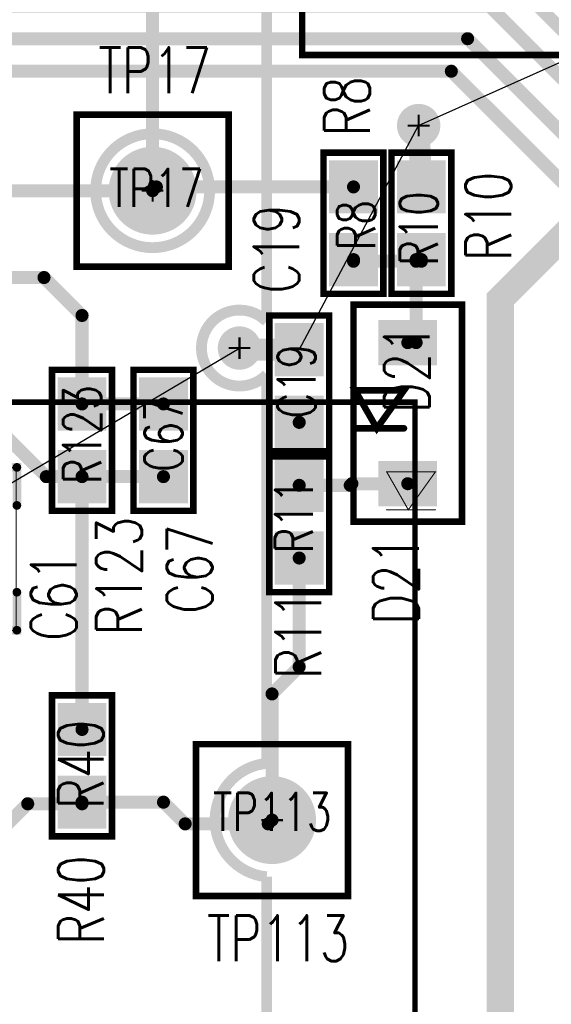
# Model space of a CAD drawing. Extents: x -7.2 to 18.3, y -5.6 to 10.9.
# Tile 61 of 112: x 7.353 to 7.842, y 1.25 to 2.157. Entities that reach past the tile are written whole.
import ezdxf
from ezdxf.enums import TextEntityAlignment as Align

# ---------------------------------------------------------------- set-up
doc = ezdxf.new("R2010")
doc.units = 0
for name, pattern in [('SIG_100', [2, 1, 1]), ('SIG_101', [2, 1, 1]), ('SIG_153', [2, 1, 1]), ('SIG_16', [2, 1, 1]), ('SIG_163', [2, 1, 1]), ('SIG_164', [2, 1, 1]), ('SIG_19', [2, 1, 1]), ('SIG_197', [2, 1, 1]), ('SIG_199', [2, 1, 1]), ('SIG_213', [2, 1, 1]), ('SIG_214', [2, 1, 1]), ('SIG_60', [2, 1, 1]), ('SIG_61', [2, 1, 1])]:
    doc.linetypes.add(name, pattern=pattern)
for name, color, linetype in [('2D_LINE_100', 2, 'CONTINUOUS'), ('DRIL_NPLTE_THRU_01', 16, 'CONTINUOUS'), ('DRIL_NPLTE_THRU_03', 146, 'CONTINUOUS'), ('DRIL_NPLTE_THRU_04', 176, 'CONTINUOUS'), ('DRIL_PLTE_THRU_01', 16, 'CONTINUOUS'), ('DRIL_PLTE_THRU_03', 146, 'CONTINUOUS'), ('DRIL_PLTE_THRU_04', 176, 'CONTINUOUS'), ('DRIL_SYMBOL', 254, 'CONTINUOUS'), ('LINK_00', 2, 'CONTINUOUS'), ('PADS_BOT', 5, 'CONTINUOUS'), ('PADS_INNER', 1, 'CONTINUOUS'), ('PADS_TOP', 1, 'CONTINUOUS'), ('PADS_XR_131', 3, 'CONTINUOUS'), ('PADS_XR_132', 6, 'CONTINUOUS'), ('PADS_XR_133', 254, 'CONTINUOUS'), ('PART_NAME_123', 255, 'CONTINUOUS'), ('PART_NAME_129', 2, 'CONTINUOUS'), ('PART_TOP_2DLINE_123', 255, 'CONTINUOUS'), ('PART_TOP_2DLINE_129', 2, 'CONTINUOUS'), ('POUR_OUTLINE_03', 130, 'CONTINUOUS'), ('POUR_VOID_03', 130, 'CONTINUOUS'), ('TRACE_01', 1, 'CONTINUOUS'), ('TRACE_04', 5, 'CONTINUOUS'), ('VIAPTS', 56, 'CONTINUOUS')]:
    doc.layers.add(name, color=color, linetype=linetype)
doc.styles.add('W0$001', font='simplex', dxfattribs={"width": 0.75})
doc.styles.add('W0$006', font='simplex', dxfattribs={"width": 0.75})

# ---------------------------------------------------------------- blocks, each defined once
blk = doc.blocks.new('SMOOTH_0$005')
at = {"const_width": 0.0025}
blk.add_lwpolyline([(-0.00125, 0, 1), (0.00125, 0, 1)], format="xyb", close=True, dxfattribs=at)
blk = doc.blocks.new('DRAWING_291')
at = {"layer": '2D_LINE_100', "const_width": 0.005}
blk.add_lwpolyline([(-0.13, 0.175), (2.96646, 0.175), (2.96646, -1.82), (-0.13, -1.82)], close=True, dxfattribs=at)
at = {"layer": '2D_LINE_100'}
blk.add_blockref('SMOOTH_0$005', (2.96646, 0.175), dxfattribs=at)
blk = doc.blocks.new('POUR_VOID_10')
at = {"layer": 'POUR_VOID_03', "const_width": 0.01}
blk.add_lwpolyline([(-12.4079, -17.4123, 1), (-12.3029, -17.4123, 1)], format="xyb", close=True, dxfattribs=at)
blk = doc.blocks.new('POUR_OUTLINE_1')
at = {"layer": 'POUR_OUTLINE_03', "const_width": 0.01}
blk.add_lwpolyline([(-12.2503, -18.4062), (-12.2503, -18.04457, -0.910642), (-12.2503, -17.94003), (-12.2503, -17.58169, -2.463858), (-12.2503, -17.53291), (-12.2503, -16.6622)], format="xyb", dxfattribs=at)
blk.add_blockref('POUR_VOID_10', (0, 0))
blk = doc.blocks.new('POUR_HEADER_0')
blk.add_blockref('POUR_OUTLINE_1', (16.9203, 12.3322))
blk = doc.blocks.new('SMOOTH_0$006')
at = {"const_width": 0.003}
blk.add_lwpolyline([(-0.0015, 0, 1), (0.0015, 0, 1)], format="xyb", close=True, dxfattribs=at)
blk = doc.blocks.new('SMOOTH_0$001')
at = {"const_width": 0.0005}
blk.add_lwpolyline([(-0.00025, 0, 1), (0.00025, 0, 1)], format="xyb", close=True, dxfattribs=at)
blk = doc.blocks.new('PART_BODY_TOP_339')
at = {"layer": 'PART_TOP_2DLINE_123', "const_width": 0.006}
blk.add_lwpolyline([(-0.065, -0.02756), (0.065, -0.02756), (0.065, 0.02756), (-0.065, 0.02756)], close=True, dxfattribs=at)
at = {"layer": 'PART_TOP_2DLINE_129', "const_width": 0.001}
blk.add_lwpolyline([(-0.065, -0.03), (0.065, -0.03), (0.065, 0.02756), (-0.065, 0.02756)], close=True, dxfattribs=at)
at = {"layer": 'PART_TOP_2DLINE_123'}
for p in [(-0.065, 0.02756), (0.065, 0.02756), (-0.065, -0.02756), (0.065, -0.02756)]:
    blk.add_blockref('SMOOTH_0$006', p, dxfattribs=at)
at = {"layer": 'PART_TOP_2DLINE_129'}
for p in [(-0.065, 0.02756), (0.065, 0.02756), (-0.065, -0.03), (0.065, -0.03)]:
    blk.add_blockref('SMOOTH_0$001', p, dxfattribs=at)
blk = doc.blocks.new('DRIL_HOLE_0')
blk.add_lwpolyline([(0, 0, 1), (0, 0, 1)], format="xyb", close=True)
blk = doc.blocks.new('PAD_1')
blk.add_lwpolyline([(0, 0, 1), (0, 0, 1)], format="xyb", close=True)
blk = doc.blocks.new('PAD_46')
at = {"const_width": 0.045}
blk.add_lwpolyline([(-0.0245, 0), (0.0245, 0)], dxfattribs=at)
blk = doc.blocks.new('PAD_47')
at = {"const_width": 0.039}
blk.add_lwpolyline([(-0.0215, 0), (0.0215, 0)], dxfattribs=at)
blk = doc.blocks.new('STK_TOP_14')
at = {"layer": 'DRIL_PLTE_THRU_01'}
blk.add_blockref('DRIL_HOLE_0', (0, 0), dxfattribs=at)
at = {"layer": 'DRIL_PLTE_THRU_03'}
blk.add_blockref('DRIL_HOLE_0', (0, 0), dxfattribs=at)
at = {"layer": 'DRIL_PLTE_THRU_04'}
blk.add_blockref('DRIL_HOLE_0', (0, 0), dxfattribs=at)
at = {"layer": 'PADS_BOT'}
blk.add_blockref('PAD_1', (0, 0), dxfattribs=at)
at = {"layer": 'PADS_INNER'}
blk.add_blockref('PAD_1', (0, 0), dxfattribs=at)
at = {"layer": 'PADS_TOP'}
blk.add_blockref('PAD_47', (0, 0), dxfattribs=at)
at = {"layer": 'PADS_XR_131'}
blk.add_blockref('PAD_46', (0, 0), dxfattribs=at)
at = {"layer": 'PADS_XR_133'}
blk.add_blockref('PAD_47', (0, 0), dxfattribs=at)
blk = doc.blocks.new('SYM_TOP_12')
for name, p in [('PART_BODY_TOP_339', (0, 0)), ('STK_TOP_14', (-0.0335, 0)), ('STK_TOP_14', (0.0335, 0))]:
    blk.add_blockref(name, p)
blk = doc.blocks.new('PART_TOP_40')
blk.add_blockref('SYM_TOP_12', (0, 0))
at = {"layer": 'PART_NAME_123', "style": 'W0$006', "width": 0.75}
blk.add_text('C19', height=0.042, rotation=180, dxfattribs=at).set_placement((-0.0851, 0.0001))
at = {"layer": 'PART_NAME_129', "style": 'W0$001', "width": 0.75}
blk.add_text('C19', height=0.035, rotation=180, dxfattribs=at).set_placement((0.0299, 0.0151))
blk = doc.blocks.new('PART_BODY_TOP_363')
at = {"layer": 'PART_TOP_2DLINE_123', "const_width": 0.006}
blk.add_lwpolyline([(-0.065, -0.02756), (0.065, -0.02756), (0.065, 0.02756), (-0.065, 0.02756)], close=True, dxfattribs=at)
at = {"layer": 'PART_TOP_2DLINE_129', "const_width": 0.001}
blk.add_lwpolyline([(-0.065, -0.03), (0.065, -0.03), (0.065, 0.02756), (-0.065, 0.02756)], close=True, dxfattribs=at)
at = {"layer": 'PART_TOP_2DLINE_123'}
for p in [(-0.065, 0.02756), (0.065, 0.02756), (-0.065, -0.02756), (0.065, -0.02756)]:
    blk.add_blockref('SMOOTH_0$006', p, dxfattribs=at)
at = {"layer": 'PART_TOP_2DLINE_129'}
for p in [(-0.065, 0.02756), (0.065, 0.02756), (-0.065, -0.03), (0.065, -0.03)]:
    blk.add_blockref('SMOOTH_0$001', p, dxfattribs=at)
blk = doc.blocks.new('SYM_TOP_36')
for name, p in [('PART_BODY_TOP_363', (0, 0)), ('STK_TOP_14', (-0.0335, 0)), ('STK_TOP_14', (0.0335, 0))]:
    blk.add_blockref(name, p)
blk = doc.blocks.new('PART_TOP_64')
blk.add_blockref('SYM_TOP_36', (0, 0))
at = {"layer": 'PART_NAME_123', "style": 'W0$006', "width": 0.75}
blk.add_text('R8', height=0.042, rotation=180, dxfattribs=at).set_placement((-0.0801, 0.0151))
at = {"layer": 'PART_NAME_129', "style": 'W0$001', "width": 0.75}
blk.add_text('R8', height=0.035, rotation=180, dxfattribs=at).set_placement((0.0249, 0.0201))
blk = doc.blocks.new('PART_TOP_66')
blk.add_blockref('SYM_TOP_36', (0, 0))
at = {"layer": 'PART_NAME_123', "style": 'W0$006', "width": 0.75}
blk.add_text('R40', height=0.042, dxfattribs=at).set_placement((-0.1649, -0.0201))
at = {"layer": 'PART_NAME_129', "style": 'W0$001', "width": 0.75}
blk.add_text('R40', height=0.042, dxfattribs=at).set_placement((-0.0399, -0.0199))
blk = doc.blocks.new('PART_TOP_158')
blk.add_blockref('SYM_TOP_12', (0, 0))
at = {"layer": 'PART_NAME_123', "style": 'W0$006', "width": 0.75}
blk.add_text('C67', height=0.042, rotation=180, dxfattribs=at).set_placement((0.1599, 0.0451))
at = {"layer": 'PART_NAME_129', "style": 'W0$001', "width": 0.75}
blk.add_text('C67', height=0.035, rotation=180, dxfattribs=at).set_placement((-0.0051, 0.0001), align=Align.MIDDLE_CENTER)
blk = doc.blocks.new('SMOOTH_0$008')
at = {"const_width": 0.004}
blk.add_lwpolyline([(-0.002, 0, 1), (0.002, 0, 1)], format="xyb", close=True, dxfattribs=at)
blk = doc.blocks.new('PART_BODY_TOP_371')
at = {"layer": 'PART_TOP_2DLINE_123', "const_width": 0.008}
for points in [[(-0.04, -0.04), (-0.075, -0.04), (-0.075, 0.04), (-0.04, 0.04)], [(0.04, 0.04), (0.075, 0.04), (0.075, -0.04), (0.04, -0.04)]]:
    blk.add_lwpolyline(points, dxfattribs=at)
at = {"layer": 'PART_TOP_2DLINE_129', "const_width": 0.001}
blk.add_lwpolyline([(0.0752, 0.03937), (0.0752, -0.03937), (-0.0748, -0.03937), (-0.0748, 0.03937)], close=True, dxfattribs=at)
at = {"layer": 'PART_TOP_2DLINE_123'}
for p in [(-0.075, 0.04), (-0.04, 0.04), (0.04, 0.04), (0.075, 0.04), (-0.075, -0.04), (-0.04, -0.04), (0.04, -0.04), (0.075, -0.04)]:
    blk.add_blockref('SMOOTH_0$008', p, dxfattribs=at)
at = {"layer": 'PART_TOP_2DLINE_129'}
for p in [(-0.0748, 0.03937), (0.0752, 0.03937), (-0.0748, -0.03937), (0.0752, -0.03937)]:
    blk.add_blockref('SMOOTH_0$001', p, dxfattribs=at)
blk = doc.blocks.new('PAD_90')
at = {"const_width": 0.057}
blk.add_lwpolyline([(-0.033, 0), (0.033, 0)], dxfattribs=at)
blk = doc.blocks.new('PAD_91')
at = {"const_width": 0.051}
blk.add_lwpolyline([(-0.03, 0), (0.03, 0)], dxfattribs=at)
blk = doc.blocks.new('STK_TOP_54')
at = {"layer": 'DRIL_PLTE_THRU_01'}
blk.add_blockref('DRIL_HOLE_0', (0, 0), dxfattribs=at)
at = {"layer": 'DRIL_PLTE_THRU_03'}
blk.add_blockref('DRIL_HOLE_0', (0, 0), dxfattribs=at)
at = {"layer": 'DRIL_PLTE_THRU_04'}
blk.add_blockref('DRIL_HOLE_0', (0, 0), dxfattribs=at)
at = {"layer": 'PADS_BOT'}
blk.add_blockref('PAD_1', (0, 0), dxfattribs=at)
at = {"layer": 'PADS_INNER'}
blk.add_blockref('PAD_1', (0, 0), dxfattribs=at)
at = {"layer": 'PADS_TOP', "rotation": 90}
blk.add_blockref('PAD_91', (0, 0), dxfattribs=at)
at = {"layer": 'PADS_XR_131', "rotation": 90}
blk.add_blockref('PAD_90', (0, 0), dxfattribs=at)
at = {"layer": 'PADS_XR_133', "rotation": 90}
blk.add_blockref('PAD_91', (0, 0), dxfattribs=at)
blk = doc.blocks.new('SYM_TOP_44')
for name, p in [('STK_TOP_54', (-0.04, 0)), ('STK_TOP_54', (0.04, 0)), ('PART_BODY_TOP_371', (0, 0))]:
    blk.add_blockref(name, p)
blk = doc.blocks.new('PART_TOP_182')
blk.add_blockref('SYM_TOP_44', (0, 0))
at = {"layer": 'PART_NAME_123', "style": 'W0$006', "width": 0.75}
blk.add_text('C61', height=0.042, rotation=180, dxfattribs=at).set_placement((0.0849, 0.095))
at = {"layer": 'PART_NAME_129', "style": 'W0$001', "width": 0.75}
blk.add_text('C61', height=0.035, rotation=-180, dxfattribs=at).set_placement((-0.0301, -0.0199), align=Align.TOP_RIGHT)
blk = doc.blocks.new('PART_BODY_TOP_373')
at = {"layer": 'PART_TOP_2DLINE_123', "const_width": 0.006}
for points in [[(-0.1, 0.05), (-0.1, -0.05), (0.1, -0.05), (0.1, 0.05)], [(-0.021, -0.0485), (-0.021, -0.0035), (0.014, -0.0285)]]:
    blk.add_lwpolyline(points, close=True, dxfattribs=at)
blk.add_lwpolyline([(0.014, -0.0485), (0.014, -0.0035)], dxfattribs=at)
at = {"layer": 'PART_TOP_2DLINE_129', "const_width": 0.001}
for points in [[(-0.1, 0.05), (-0.1, -0.05), (0.1, -0.05), (0.1, 0.05)], [(0.054, -0.0195), (0.054, 0.0255), (0.089, 0.0005)]]:
    blk.add_lwpolyline(points, close=True, dxfattribs=at)
blk.add_lwpolyline([(0.089, -0.0195), (0.089, 0.0255)], dxfattribs=at)
at = {"layer": 'PART_TOP_2DLINE_123'}
for p in [(-0.1, 0.05), (0.1, 0.05), (-0.021, -0.0035), (0.014, -0.0035), (0.014, -0.0285), (-0.1, -0.05), (-0.021, -0.0485), (0.014, -0.0485), (0.1, -0.05)]:
    blk.add_blockref('SMOOTH_0$006', p, dxfattribs=at)
at = {"layer": 'PART_TOP_2DLINE_129'}
for p in [(-0.1, 0.05), (0.1, 0.05), (0.054, 0.0255), (0.089, 0.0255), (0.089, 0.0005), (0.054, -0.0195), (0.089, -0.0195), (-0.1, -0.05), (0.1, -0.05)]:
    blk.add_blockref('SMOOTH_0$001', p, dxfattribs=at)
blk = doc.blocks.new('PAD_94')
at = {"const_width": 0.042}
blk.add_lwpolyline([(-0.027, 0), (0.027, 0)], dxfattribs=at)
blk = doc.blocks.new('PAD_95')
at = {"const_width": 0.036}
blk.add_lwpolyline([(-0.024, 0), (0.024, 0)], dxfattribs=at)
blk = doc.blocks.new('STK_TOP_56')
at = {"layer": 'DRIL_NPLTE_THRU_01'}
blk.add_blockref('DRIL_HOLE_0', (0, 0), dxfattribs=at)
at = {"layer": 'DRIL_NPLTE_THRU_03'}
blk.add_blockref('DRIL_HOLE_0', (0, 0), dxfattribs=at)
at = {"layer": 'DRIL_NPLTE_THRU_04'}
blk.add_blockref('DRIL_HOLE_0', (0, 0), dxfattribs=at)
at = {"layer": 'PADS_BOT'}
blk.add_blockref('PAD_1', (0, 0), dxfattribs=at)
at = {"layer": 'PADS_INNER'}
blk.add_blockref('PAD_1', (0, 0), dxfattribs=at)
at = {"layer": 'PADS_TOP', "rotation": 90}
blk.add_blockref('PAD_95', (0, 0), dxfattribs=at)
at = {"layer": 'PADS_XR_131', "rotation": 90}
blk.add_blockref('PAD_94', (0, 0), dxfattribs=at)
at = {"layer": 'PADS_XR_133', "rotation": 90}
blk.add_blockref('PAD_95', (0, 0), dxfattribs=at)
blk = doc.blocks.new('SYM_TOP_46')
for name, p in [('PART_BODY_TOP_373', (0, 0)), ('STK_TOP_56', (-0.065, 0)), ('STK_TOP_56', (0.065, 0))]:
    blk.add_blockref(name, p)
blk = doc.blocks.new('PART_TOP_197')
blk.add_blockref('SYM_TOP_46', (0, 0))
at = {"layer": 'PART_NAME_123', "style": 'W0$006', "width": 0.75}
blk.add_text('D21', height=0.042, rotation=180, dxfattribs=at).set_placement((0.1949, 0.0101))
at = {"layer": 'PART_NAME_129', "style": 'W0$001', "width": 0.75}
blk.add_text('D21', height=0.042, rotation=180, dxfattribs=at).set_placement((-0.0001, 0.0201))
blk = doc.blocks.new('PART_TOP_274')
blk.add_blockref('SYM_TOP_36', (0, 0))
at = {"layer": 'PART_NAME_123', "style": 'W0$006', "width": 0.75}
blk.add_text('R10', height=0.042, rotation=180, dxfattribs=at).set_placement((0.0349, 0.0826))
at = {"layer": 'PART_NAME_129', "style": 'W0$001', "width": 0.75}
blk.add_text('R10', height=0.035, rotation=180, dxfattribs=at).set_placement((0.0049, -0.0024), align=Align.MIDDLE_CENTER)
blk = doc.blocks.new('PART_TOP_277')
blk.add_blockref('SYM_TOP_36', (0, 0))
at = {"layer": 'PART_NAME_123', "style": 'W0$006', "width": 0.75}
blk.add_text('R11', height=0.042, rotation=180, dxfattribs=at).set_placement((0.1449, 0.0201))
at = {"layer": 'PART_NAME_129', "style": 'W0$001', "width": 0.75}
blk.add_text('R11', height=0.035, rotation=180, dxfattribs=at).set_placement((-0.0051, -0.0049), align=Align.MIDDLE_CENTER)
blk = doc.blocks.new('PART_TOP_281')
blk.add_blockref('SYM_TOP_36', (0, 0))
at = {"layer": 'PART_NAME_123', "style": 'W0$006', "width": 0.75}
blk.add_text('R123', height=0.042, rotation=180, dxfattribs=at).set_placement((0.1799, 0.0551))
at = {"layer": 'PART_NAME_129', "style": 'W0$001', "width": 0.75}
blk.add_text('R123', height=0.035, rotation=180, dxfattribs=at).set_placement((-0.0051, 0.0001), align=Align.MIDDLE_CENTER)
blk = doc.blocks.new('PART_BODY_TOP_358')
at = {"layer": 'PART_TOP_2DLINE_123', "const_width": 0.006}
blk.add_lwpolyline([(-0.07, -0.07), (-0.07, 0.07), (0.07, 0.07), (0.07, -0.07)], close=True, dxfattribs=at)
at = {"layer": 'PART_TOP_2DLINE_129', "const_width": 0.001}
blk.add_lwpolyline([(-0.07, -0.07), (-0.07, 0.07), (0.07, 0.07), (0.07, -0.07)], close=True, dxfattribs=at)
at = {"layer": 'PART_TOP_2DLINE_123'}
for p in [(-0.07, 0.07), (0.07, 0.07), (-0.07, -0.07), (0.07, -0.07)]:
    blk.add_blockref('SMOOTH_0$006', p, dxfattribs=at)
at = {"layer": 'PART_TOP_2DLINE_129'}
for p in [(-0.07, 0.07), (0.07, 0.07), (-0.07, -0.07), (0.07, -0.07)]:
    blk.add_blockref('SMOOTH_0$001', p, dxfattribs=at)
blk = doc.blocks.new('DRIL_SYMBOL_0$04')
at = {"layer": 'DRIL_SYMBOL', "const_width": 0.002}
for points in [[(0, -0.01), (0, 0.01)], [(-0.01, 0), (0.01, 0)]]:
    blk.add_lwpolyline(points, dxfattribs=at)
blk = doc.blocks.new('DRIL_HOLE_0$04')
at = {"const_width": 0.02}
blk.add_lwpolyline([(-0.01, 0, 1), (0.01, 0, 1)], format="xyb", close=True, dxfattribs=at)
blk.add_blockref('DRIL_SYMBOL_0$04', (0, 0))
blk = doc.blocks.new('PAD_55')
at = {"const_width": 0.0375}
blk.add_lwpolyline([(0, -0.01875, 1), (0, 0.01875, 1)], format="xyb", close=True, dxfattribs=at)
blk = doc.blocks.new('PAD_58')
at = {"const_width": 0.0405}
blk.add_lwpolyline([(0, -0.02025, 1), (0, 0.02025, 1)], format="xyb", close=True, dxfattribs=at)
blk = doc.blocks.new('STK_TOP_36')
at = {"layer": 'DRIL_PLTE_THRU_01'}
blk.add_blockref('DRIL_HOLE_0$04', (0, 0), dxfattribs=at)
at = {"layer": 'DRIL_PLTE_THRU_03'}
blk.add_blockref('DRIL_HOLE_0$04', (0, 0), dxfattribs=at)
at = {"layer": 'DRIL_PLTE_THRU_04'}
blk.add_blockref('DRIL_HOLE_0$04', (0, 0), dxfattribs=at)
at = {"layer": 'PADS_BOT'}
blk.add_blockref('PAD_55', (0, 0), dxfattribs=at)
at = {"layer": 'PADS_INNER'}
blk.add_blockref('PAD_55', (0, 0), dxfattribs=at)
at = {"layer": 'PADS_TOP'}
blk.add_blockref('PAD_55', (0, 0), dxfattribs=at)
at = {"layer": 'PADS_XR_131'}
blk.add_blockref('PAD_58', (0, 0), dxfattribs=at)
at = {"layer": 'PADS_XR_132'}
blk.add_blockref('PAD_58', (0, 0), dxfattribs=at)
blk = doc.blocks.new('SYM_TOP_31')
for name in ['PART_BODY_TOP_358', 'STK_TOP_36']:
    blk.add_blockref(name, (0, 0))
blk = doc.blocks.new('PART_TOP_379')
blk.add_blockref('SYM_TOP_31', (0, 0))
at = {"layer": 'PART_NAME_123', "style": 'W0$006', "width": 0.75}
blk.add_text('TP113', height=0.042, rotation=90, dxfattribs=at).set_placement((0.1299, -0.0599))
at = {"layer": 'PART_NAME_129', "style": 'W0$001', "width": 0.75}
blk.add_text('TP113', height=0.035, rotation=90, dxfattribs=at).set_placement((0.0099, 0.0001), align=Align.CENTER)
blk = doc.blocks.new('PART_TOP_447')
blk.add_blockref('SYM_TOP_31', (0, 0))
at = {"layer": 'PART_NAME_123', "style": 'W0$006', "width": 0.75}
blk.add_text('TP17', height=0.042, rotation=90, dxfattribs=at).set_placement((-0.09, -0.0499))
at = {"layer": 'PART_NAME_129', "style": 'W0$001', "width": 0.75}
blk.add_text('TP17', height=0.035, rotation=90, dxfattribs=at).set_placement((0.0149, -0.0399))
blk = doc.blocks.new('PART_BODY_TOP_431')
at = {"layer": 'PART_TOP_2DLINE_123', "const_width": 0.006}
for points in [[(0.31496, 0.407), (0.31496, 0.47244), (-0.31496, 0.47244), (-0.31496, 0.406)], [(-0.31496, 0.405), (-0.31496, -0.47244), (0.31496, -0.47244), (0.31496, 0.41)]]:
    blk.add_lwpolyline(points, dxfattribs=at)
at = {"layer": 'PART_TOP_2DLINE_129', "const_width": 0.001}
blk.add_lwpolyline([(-0.31496, 0.47244), (0.31496, 0.47244), (0.31496, -0.47244), (-0.31496, -0.47244)], close=True, dxfattribs=at)
at = {"layer": 'PART_TOP_2DLINE_123'}
for p in [(-0.31496, 0.47244), (0.31496, 0.47244), (-0.31496, 0.406), (0.31496, 0.41), (0.31496, 0.407), (-0.31496, 0.405), (-0.31496, -0.47244), (0.31496, -0.47244)]:
    blk.add_blockref('SMOOTH_0$006', p, dxfattribs=at)
at = {"layer": 'PART_TOP_2DLINE_129'}
for p in [(-0.31496, 0.47244), (0.31496, 0.47244), (-0.31496, -0.47244), (0.31496, -0.47244)]:
    blk.add_blockref('SMOOTH_0$001', p, dxfattribs=at)
blk = doc.blocks.new('DRIL_SYMBOL_0$0511811024')
at = {"layer": 'DRIL_SYMBOL', "const_width": 0.002}
for points in [[(0, -0.01), (0, 0.01)], [(-0.01, 0), (0.01, 0)]]:
    blk.add_lwpolyline(points, dxfattribs=at)
blk = doc.blocks.new('DRIL_HOLE_0$0511811024')
at = {"const_width": 0.02559}
blk.add_lwpolyline([(-0.0128, 0, 1), (0.0128, 0, 1)], format="xyb", close=True, dxfattribs=at)
blk.add_blockref('DRIL_SYMBOL_0$0511811024', (0, 0))
blk = doc.blocks.new('PAD_174')
at = {"const_width": 0.03937}
blk.add_lwpolyline([(0, -0.01969, 1), (0, 0.01969, 1)], format="xyb", close=True, dxfattribs=at)
blk = doc.blocks.new('PAD_179')
at = {"const_width": 0.0455}
blk.add_lwpolyline([(0, -0.02275, 1), (0, 0.02275, 1)], format="xyb", close=True, dxfattribs=at)
blk = doc.blocks.new('STK_TOP_107')
at = {"layer": 'DRIL_PLTE_THRU_01'}
blk.add_blockref('DRIL_HOLE_0$0511811024', (0, 0), dxfattribs=at)
at = {"layer": 'DRIL_PLTE_THRU_03'}
blk.add_blockref('DRIL_HOLE_0$0511811024', (0, 0), dxfattribs=at)
at = {"layer": 'DRIL_PLTE_THRU_04'}
blk.add_blockref('DRIL_HOLE_0$0511811024', (0, 0), dxfattribs=at)
at = {"layer": 'PADS_BOT'}
blk.add_blockref('PAD_174', (0, 0), dxfattribs=at)
at = {"layer": 'PADS_INNER'}
blk.add_blockref('PAD_174', (0, 0), dxfattribs=at)
at = {"layer": 'PADS_TOP'}
blk.add_blockref('PAD_174', (0, 0), dxfattribs=at)
at = {"layer": 'PADS_XR_131'}
blk.add_blockref('PAD_179', (0, 0), dxfattribs=at)
at = {"layer": 'PADS_XR_132'}
blk.add_blockref('PAD_179', (0, 0), dxfattribs=at)
blk = doc.blocks.new('DRIL_SYMBOL_0$031496063')
at = {"layer": 'DRIL_SYMBOL', "const_width": 0.002}
for points in [[(0, -0.01), (0, 0.01)], [(-0.01, 0), (0.01, 0)]]:
    blk.add_lwpolyline(points, dxfattribs=at)
blk = doc.blocks.new('DRIL_HOLE_0$031496063')
at = {"const_width": 0.01575}
blk.add_lwpolyline([(-0.00787, 0, 1), (0.00787, 0, 1)], format="xyb", close=True, dxfattribs=at)
blk.add_blockref('DRIL_SYMBOL_0$031496063', (0, 0))
blk = doc.blocks.new('PAD_180')
at = {"const_width": 0.02953}
blk.add_lwpolyline([(0, -0.01476, 1), (0, 0.01476, 1)], format="xyb", close=True, dxfattribs=at)
blk = doc.blocks.new('PAD_183')
at = {"const_width": 0.0315}
blk.add_lwpolyline([(0, -0.01575, 1), (0, 0.01575, 1)], format="xyb", close=True, dxfattribs=at)
blk = doc.blocks.new('STK_TOP_108')
at = {"layer": 'DRIL_PLTE_THRU_01'}
blk.add_blockref('DRIL_HOLE_0$031496063', (0, 0), dxfattribs=at)
at = {"layer": 'DRIL_PLTE_THRU_03'}
blk.add_blockref('DRIL_HOLE_0$031496063', (0, 0), dxfattribs=at)
at = {"layer": 'DRIL_PLTE_THRU_04'}
blk.add_blockref('DRIL_HOLE_0$031496063', (0, 0), dxfattribs=at)
at = {"layer": 'PADS_BOT'}
blk.add_blockref('PAD_180', (0, 0), dxfattribs=at)
at = {"layer": 'PADS_INNER'}
blk.add_blockref('PAD_180', (0, 0), dxfattribs=at)
at = {"layer": 'PADS_TOP'}
blk.add_blockref('PAD_180', (0, 0), dxfattribs=at)
at = {"layer": 'PADS_XR_131'}
blk.add_blockref('PAD_183', (0, 0), dxfattribs=at)
at = {"layer": 'PADS_XR_132'}
blk.add_blockref('PAD_183', (0, 0), dxfattribs=at)
blk = doc.blocks.new('SYM_TOP_104')
for name, p in [('PART_BODY_TOP_431', (0, 0)), ('STK_TOP_108', (-0.1128, 0.4)), ('STK_TOP_108', (-0.0378, 0.4)), ('STK_TOP_108', (0.0372, 0.4)), ('STK_TOP_108', (0.1122, 0.4)), ('STK_TOP_107', (-0.25, 0.1)), ('STK_TOP_107', (0.25, 0.1)), ('STK_TOP_107', (-0.25, 0)), ('STK_TOP_107', (0.25, 0)), ('STK_TOP_107', (-0.25, -0.1)), ('STK_TOP_107', (0.25, -0.1))]:
    blk.add_blockref(name, p)
blk = doc.blocks.new('PART_TOP_591')
blk.add_blockref('SYM_TOP_104', (0, 0))
at = {"layer": 'PART_NAME_123', "style": 'W0$006', "width": 0.75}
blk.add_text('U21', height=0.042, rotation=90, dxfattribs=at).set_placement((0.3499, 0.4199), align=Align.MIDDLE_CENTER)
at = {"layer": 'PART_NAME_129', "style": 'W0$001', "width": 0.75}
blk.add_text('U21', height=0.14, rotation=90, dxfattribs=at).set_placement((0, 0), align=Align.MIDDLE_CENTER)
blk = doc.blocks.new('SMOOTH_0$02')
at = {"const_width": 0.01}
blk.add_lwpolyline([(-0.005, 0, 1), (0.005, 0, 1)], format="xyb", close=True, dxfattribs=at)
blk = doc.blocks.new('SMOOTH_0$025')
at = {"const_width": 0.0125}
blk.add_lwpolyline([(-0.00625, 0, 1), (0.00625, 0, 1)], format="xyb", close=True, dxfattribs=at)
blk = doc.blocks.new('SMOOTH_0$012')
at = {"const_width": 0.006}
blk.add_lwpolyline([(-0.003, 0, 1), (0.003, 0, 1)], format="xyb", close=True, dxfattribs=at)
blk = doc.blocks.new('TRACE_1480')
at = {"layer": 'TRACE_01', "linetype": 'SIG_60', "const_width": 0.012}
blk.add_lwpolyline([(7.41, 1.8034), (7.485, 1.8034)], dxfattribs=at)
at = {"layer": 'TRACE_01'}
for p in [(7.41, 1.8034), (7.485, 1.8034)]:
    blk.add_blockref('SMOOTH_0$012', p, dxfattribs=at)
blk = doc.blocks.new('TRACE_1486')
at = {"layer": 'TRACE_01', "linetype": 'SIG_61', "const_width": 0.012}
blk.add_lwpolyline([(7.41, 1.5034), (7.41, 1.7364)], dxfattribs=at)
at = {"layer": 'TRACE_01'}
for p in [(7.41, 1.7364), (7.41, 1.5034)]:
    blk.add_blockref('SMOOTH_0$012', p, dxfattribs=at)
blk = doc.blocks.new('TRACE_1484')
at = {"layer": 'TRACE_01', "linetype": 'SIG_61', "const_width": 0.012}
blk.add_lwpolyline([(7.41, 1.7364), (7.37713, 1.7364), (7.29363, 1.8199), (7.235, 1.8199)], dxfattribs=at)
at = {"layer": 'TRACE_01'}
for p in [(7.235, 1.8199), (7.29363, 1.8199), (7.37713, 1.7364), (7.41, 1.7364)]:
    blk.add_blockref('SMOOTH_0$012', p, dxfattribs=at)
blk = doc.blocks.new('TRACE_1482')
at = {"layer": 'TRACE_01', "linetype": 'SIG_61', "const_width": 0.012}
blk.add_lwpolyline([(7.485, 1.7364), (7.41, 1.7364)], dxfattribs=at)
at = {"layer": 'TRACE_01'}
for p in [(7.41, 1.7364), (7.485, 1.7364)]:
    blk.add_blockref('SMOOTH_0$012', p, dxfattribs=at)
blk = doc.blocks.new('TRACE_1702')
at = {"layer": 'TRACE_01', "linetype": 'SIG_100', "const_width": 0.012}
blk.add_lwpolyline([(7.71769, 1.9349), (7.66, 1.9349), (7.66, 1.9364)], dxfattribs=at)
at = {"layer": 'TRACE_01'}
for p in [(7.66, 1.9364), (7.66, 1.9349), (7.71769, 1.9349)]:
    blk.add_blockref('SMOOTH_0$012', p, dxfattribs=at)
blk = doc.blocks.new('TRACE_1704')
at = {"layer": 'TRACE_01', "linetype": 'SIG_100', "const_width": 0.012}
blk.add_lwpolyline([(7.71769, 1.9349), (7.7225, 1.9349), (7.7225, 1.9364)], dxfattribs=at)
at = {"layer": 'TRACE_01'}
for p in [(7.7225, 1.9364), (7.71769, 1.9349), (7.7225, 1.9349)]:
    blk.add_blockref('SMOOTH_0$012', p, dxfattribs=at)
blk = doc.blocks.new('TRACE_1706')
at = {"layer": 'TRACE_01', "linetype": 'SIG_100', "const_width": 0.012}
blk.add_lwpolyline([(7.71769, 1.9349), (7.71769, 1.9364), (7.7225, 1.9364)], dxfattribs=at)
at = {"layer": 'TRACE_01'}
for p in [(7.71769, 1.9364), (7.7225, 1.9364), (7.71769, 1.9349)]:
    blk.add_blockref('SMOOTH_0$012', p, dxfattribs=at)
blk = doc.blocks.new('TRACE_1700')
at = {"layer": 'TRACE_01', "linetype": 'SIG_100', "const_width": 0.012}
blk.add_lwpolyline([(7.71, 1.8599), (7.71769, 1.8599), (7.71769, 1.9349), (7.66, 1.9349), (7.66, 1.9364)], dxfattribs=at)
at = {"layer": 'TRACE_01'}
for p in [(7.66, 1.9364), (7.66, 1.9349), (7.71769, 1.9349), (7.71, 1.8599), (7.71769, 1.8599)]:
    blk.add_blockref('SMOOTH_0$012', p, dxfattribs=at)
blk = doc.blocks.new('TRACE_1708')
at = {"layer": 'TRACE_01', "linetype": 'SIG_101', "const_width": 0.012}
blk.add_lwpolyline([(7.61, 1.7284), (7.657, 1.7284), (7.6585, 1.7299), (7.71, 1.7299)], dxfattribs=at)
at = {"layer": 'TRACE_01'}
for p in [(7.61, 1.7284), (7.657, 1.7284), (7.6585, 1.7299), (7.71, 1.7299)]:
    blk.add_blockref('SMOOTH_0$012', p, dxfattribs=at)
blk = doc.blocks.new('TRACE_2886')
at = {"layer": 'TRACE_01', "linetype": 'SIG_214', "const_width": 0.012}
blk.add_lwpolyline([(7.26, 1.3349), (7.36, 1.4349), (7.41, 1.4349), (7.41, 1.4364)], dxfattribs=at)
at = {"layer": 'TRACE_01'}
for p in [(7.36, 1.4349), (7.41, 1.4364), (7.41, 1.4349), (7.26, 1.3349)]:
    blk.add_blockref('SMOOTH_0$012', p, dxfattribs=at)
blk = doc.blocks.new('TRACE_2878')
at = {"layer": 'TRACE_01', "linetype": 'SIG_214', "const_width": 0.012}
blk.add_lwpolyline([(7.585, 1.4199), (7.585, 1.53615), (7.61, 1.56115), (7.61, 1.6614)], dxfattribs=at)
at = {"layer": 'TRACE_01'}
for p in [(7.61, 1.6614), (7.61, 1.56115), (7.585, 1.53615), (7.585, 1.4199)]:
    blk.add_blockref('SMOOTH_0$012', p, dxfattribs=at)
blk = doc.blocks.new('DRIL_SYMBOL_0$018')
at = {"layer": 'DRIL_SYMBOL', "const_width": 0.002}
for points in [[(0, -0.01), (0, 0.01)], [(-0.01, 0), (0.01, 0)]]:
    blk.add_lwpolyline(points, dxfattribs=at)
blk = doc.blocks.new('DRIL_HOLE_0$018')
at = {"const_width": 0.009}
blk.add_lwpolyline([(-0.0045, 0, 1), (0.0045, 0, 1)], format="xyb", close=True, dxfattribs=at)
blk.add_blockref('DRIL_SYMBOL_0$018', (0, 0))
blk = doc.blocks.new('PAD_138')
at = {"const_width": 0.02}
blk.add_lwpolyline([(0, -0.01, 1), (0, 0.01, 1)], format="xyb", close=True, dxfattribs=at)
blk = doc.blocks.new('STK_TOP_4')
at = {"layer": 'DRIL_PLTE_THRU_01'}
blk.add_blockref('DRIL_HOLE_0$018', (0, 0), dxfattribs=at)
at = {"layer": 'DRIL_PLTE_THRU_03'}
blk.add_blockref('DRIL_HOLE_0$018', (0, 0), dxfattribs=at)
at = {"layer": 'DRIL_PLTE_THRU_04'}
blk.add_blockref('DRIL_HOLE_0$018', (0, 0), dxfattribs=at)
at = {"layer": 'PADS_BOT'}
blk.add_blockref('PAD_138', (0, 0), dxfattribs=at)
at = {"layer": 'PADS_INNER'}
blk.add_blockref('PAD_138', (0, 0), dxfattribs=at)
at = {"layer": 'PADS_TOP'}
blk.add_blockref('PAD_138', (0, 0), dxfattribs=at)
blk = doc.blocks.new('SYM_TOP_2')
blk.add_blockref('STK_TOP_4', (0, 0))

msp = doc.modelspace()

# ---------------------------------------------------------------- linework, layer by layer
at = {"layer": 'LINK_00', "linetype": 'SIG_16'}
for p, q in [((7.72, 2.0599), (8.4852, 2.4027)), ((7.61, 1.8534), (7.72, 2.0599)), ((7.31, 1.7099), (7.555, 1.8549))]:
    msp.add_line(p, q, dxfattribs=at)
at = {"layer": 'TRACE_01', "linetype": 'SIG_213', "const_width": 0.012}
for points in [[(7.475, 1.9999), (7.475, 2.29), (7.605, 2.42), (8.275, 2.42), (8.3324, 2.4774), (8.4852, 2.4777)], [(7.2265, 1.9199), (7.2265, 1.965), (7.2614, 1.9999), (7.475, 1.9999)], [(7.475, 1.9999), (7.4785, 2.0034), (7.66, 2.0034)]]:
    msp.add_lwpolyline(points, dxfattribs=at)
at = {"layer": 'TRACE_01', "linetype": 'SIG_19', "const_width": 0.025}
msp.add_lwpolyline([(7.7951, 1.165), (7.7952, 1.165), (7.7952, 1.9001), (7.915, 2.0199), (8.5702, 2.0199), (8.8552, 2.3049), (8.9602, 2.3049)], dxfattribs=at)
at = {"layer": 'TRACE_01', "linetype": 'SIG_16', "const_width": 0.02}
for points in [[(7.7225, 2.0034), (7.72, 2.0599)], [(7.61, 1.8534), (7.5565, 1.8534), (7.555, 1.8549)]]:
    msp.add_lwpolyline(points, dxfattribs=at)
at = {"layer": 'TRACE_01', "linetype": 'SIG_60', "const_width": 0.012}
msp.add_lwpolyline([(7.41, 1.8034), (7.41, 1.8849), (7.375, 1.9199), (7.2935, 1.9199)], dxfattribs=at)
at = {"layer": 'TRACE_01', "linetype": 'SIG_101', "const_width": 0.012}
msp.add_lwpolyline([(7.61, 1.7284), (7.61, 1.7864)], dxfattribs=at)
at = {"layer": 'TRACE_01', "linetype": 'SIG_214', "const_width": 0.012}
for points in [[(7.505, 1.4164), (7.485, 1.4364), (7.41, 1.4364)], [(7.505, 1.4164), (7.5815, 1.4164), (7.585, 1.4199)]]:
    msp.add_lwpolyline(points, dxfattribs=at)
at = {"layer": 'TRACE_04', "linetype": 'SIG_199', "const_width": 0.012}
msp.add_lwpolyline([(5.7401, 2.075), (5.9101, 2.075), (5.9801, 2.145), (7.1851, 2.145), (7.2401, 2.2), (7.8001, 2.2), (7.9051, 2.095), (9.9652, 2.095), (10.1602, 2.29), (10.7601, 2.29)], dxfattribs=at)
at = {"layer": 'TRACE_04', "linetype": 'SIG_164', "const_width": 0.012}
msp.add_lwpolyline([(6.3251, 2.045), (7.1302, 2.045), (7.2552, 2.17), (7.7851, 2.17), (7.8901, 2.065), (9.9952, 2.065), (10.1702, 2.24), (10.8152, 2.24)], dxfattribs=at)
at = {"layer": 'TRACE_04', "linetype": 'SIG_163', "const_width": 0.012}
msp.add_lwpolyline([(6.3451, 1.985), (6.3452, 1.9849), (6.4401, 1.9849), (6.47015, 2.01495), (7.14505, 2.01495), (7.2701, 2.14), (7.7651, 2.14), (7.8751, 2.03), (10.04, 2.03), (10.195, 2.185), (10.5452, 2.185)], dxfattribs=at)
at = {"layer": 'TRACE_04', "linetype": 'SIG_197', "const_width": 0.012}
msp.add_lwpolyline([(5.8701, 1.9349), (6.4601, 1.9349), (6.50515, 1.97995), (7.15505, 1.97995), (7.2851, 2.11), (7.7501, 2.11), (7.8702, 1.9899), (10.0699, 1.9899), (10.215, 2.135), (10.6402, 2.135)], dxfattribs=at)

# ---------------------------------------------------------------- block references
at = {"linetype": 'SIG_153'}
msp.add_blockref('POUR_HEADER_0', (2.9101, 7.08), dxfattribs=at)
for name, p, rotation in [('PART_TOP_591', (8.0852, 2.4399), 270), ('PART_TOP_447', (7.475, 1.9999), 270), ('PART_TOP_64', (7.66, 1.9699), 270), ('PART_TOP_274', (7.7225, 1.9699), 270), ('PART_TOP_40', (7.61, 1.8199), 270), ('PART_TOP_197', (7.71, 1.7949), 270), ('PART_TOP_281', (7.41, 1.7699), 270), ('PART_TOP_158', (7.485, 1.7699), 270), ('PART_TOP_277', (7.61, 1.6949), 270), ('PART_TOP_182', (7.31, 1.6699), 270), ('PART_TOP_66', (7.41, 1.4699), 90), ('PART_TOP_379', (7.585, 1.4199), 270)]:
    msp.add_blockref(name, p, dxfattribs=dict(rotation=rotation))
for name, p in [('TRACE_1702', (0, 0)), ('TRACE_1700', (0, 0)), ('TRACE_1704', (0, 0)), ('TRACE_1706', (0, 0)), ('TRACE_1484', (0, 0)), ('DRAWING_291', (4.7501, 1.63)), ('TRACE_1480', (0, 0)), ('TRACE_1486', (0, 0)), ('TRACE_1482', (0, 0)), ('TRACE_1708', (0, 0)), ('TRACE_2878', (0, 0)), ('TRACE_2886', (0, 0))]:
    msp.add_blockref(name, p)
at = {"layer": 'TRACE_01'}
for name, p in [('SMOOTH_0$02', (7.72, 2.0599)), ('SMOOTH_0$012', (7.475, 1.9999)), ('SMOOTH_0$012', (7.475, 1.9999)), ('SMOOTH_0$012', (7.475, 1.9999)), ('SMOOTH_0$012', (7.4785, 2.0034)), ('SMOOTH_0$012', (7.66, 2.0034)), ('SMOOTH_0$02', (7.7225, 2.0034)), ('SMOOTH_0$012', (7.375, 1.9199)), ('SMOOTH_0$025', (7.7952, 1.9001)), ('SMOOTH_0$012', (7.41, 1.8849)), ('SMOOTH_0$02', (7.555, 1.8549)), ('SMOOTH_0$02', (7.5565, 1.8534)), ('SMOOTH_0$02', (7.61, 1.8534)), ('SMOOTH_0$012', (7.41, 1.8034)), ('SMOOTH_0$012', (7.61, 1.7864)), ('SMOOTH_0$012', (7.61, 1.7284)), ('SMOOTH_0$012', (7.41, 1.4364)), ('SMOOTH_0$012', (7.485, 1.4364)), ('SMOOTH_0$012', (7.585, 1.4199)), ('SMOOTH_0$012', (7.505, 1.4164)), ('SMOOTH_0$012', (7.505, 1.4164)), ('SMOOTH_0$012', (7.5815, 1.4164))]:
    msp.add_blockref(name, p, dxfattribs=at)
at = {"layer": 'TRACE_04'}
for p in [(7.7651, 2.14), (7.7501, 2.11)]:
    msp.add_blockref('SMOOTH_0$012', p, dxfattribs=at)
at = {"layer": 'VIAPTS', "linetype": 'SIG_16'}
for p in [(7.72, 2.0599), (7.555, 1.8549)]:
    msp.add_blockref('SYM_TOP_2', p, dxfattribs=at)

doc.saveas('drawing.dxf')
